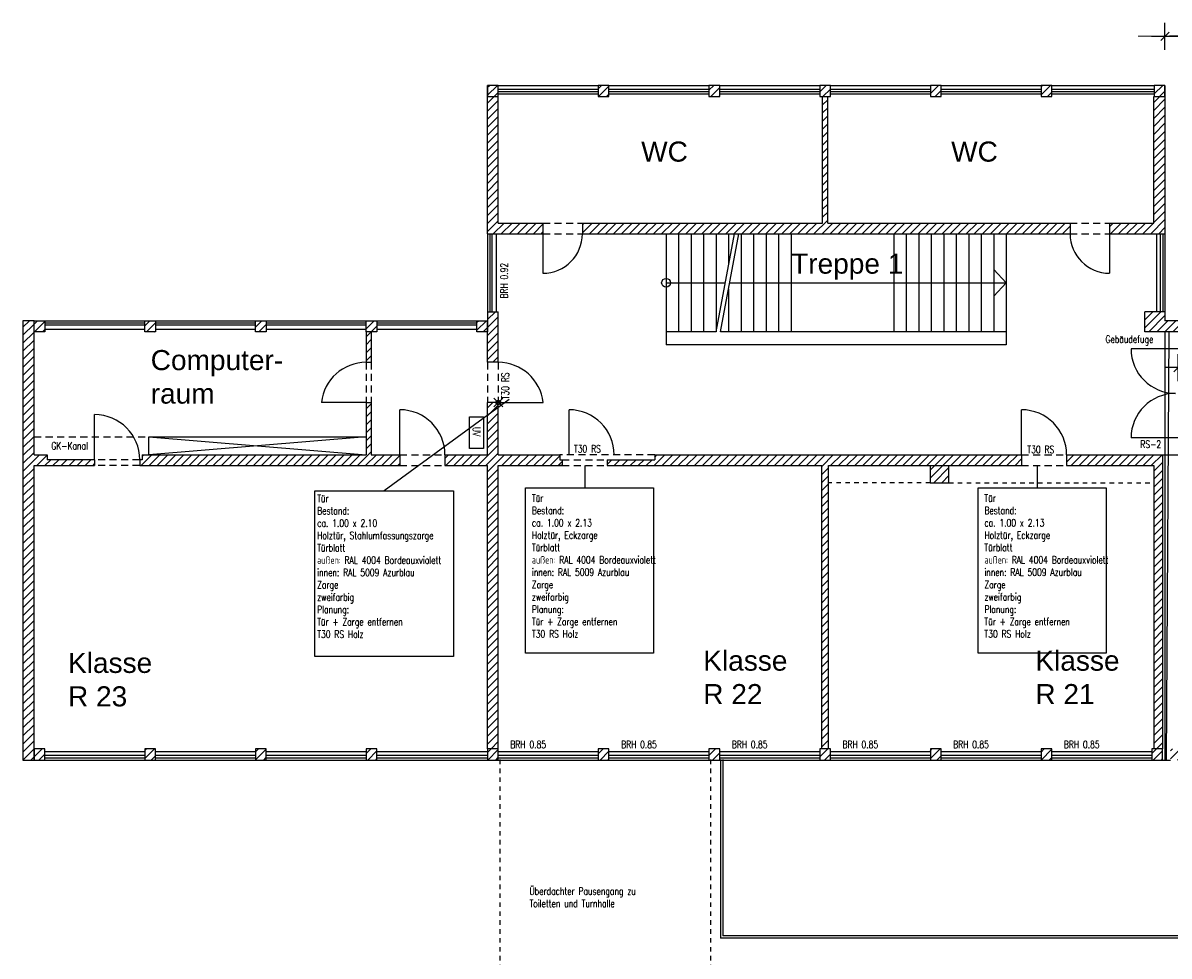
# Model space of a CAD drawing. Extents: x 30 to 188, y -145 to 605.
# Tile 19 of 23: x 127 to 152, y 61 to 82. Entities that reach past the tile are written whole.
import ezdxf

# ---------------------------------------------------------------- set-up
doc = ezdxf.new("R2010")
doc.units = 0
doc.header["$LTSCALE"] = 0.0125
doc.header["$PDMODE"] = 35
doc.header["$PDSIZE"] = 0.1
doc.linetypes.add('VERDECKT', pattern=[9.525, 6.35, -3.175])
for name, color, linetype in [('A_Bemassung', 1, 'Continuous'), ('Ansicht', 1, 'Continuous'), ('Bemaszung', 7, 'Continuous'), ('Dehnungsfuge', 7, 'Continuous'), ('Fenster', 7, 'Continuous'), ('Fuge', 10, 'ZICKZACK'), ('Grundriß', 2, 'Continuous'), ('Masznahmen', 7, 'Continuous'), ('Neubau', 10, 'Continuous'), ('Raumbezeichnung', 2, 'Continuous'), ('Schraffur', 8, 'Continuous'), ('Text', 7, 'Continuous'), ('Treppe', 6, 'Continuous'), ('Türen', 1, 'Continuous'), ('Unterzüge', 9, 'VERDECKT')]:
    doc.layers.add(name, color=color, linetype=linetype)
doc.layers.add('A_Bemassungspunkte', color=1, linetype='Continuous', plot=False)
doc.styles.add('ROMAN', font='ARIAL.TTF')
doc.styles.add('romans-07', font='Romans.shx', dxfattribs={"width": 0.75})
doc.linetypes.add('ZICKZACK', pattern='A,0.00254,-5.08,[131,ltypeshp.shx,S=5.08,R=0,X=-5.08,Y=0],-10.16,[131,ltypeshp.shx,S=5.08,R=180,X=5.08,Y=0],-5.08', length=20.32254)
doc.dimstyles.new('AEC Bemassung 1-100', dxfattribs={"dimtxt": 0.25, "dimasz": 0.3, "dimexe": 0.125, "dimexo": 0, "dimgap": 0.06, "dimtad": 1, "dimdec": 3, "dimrnd": 0.005, "dimzin": 12, "dimdsep": 46, "dimtxsty": 'romans-07', "dimblk": 'BPTICK', "dimcen": 0.125, "dimdle": 0.0625, "dimse1": 1, "dimse2": 1, "dimclrd": 1, "dimclre": 6, "dimclrt": 7, "dimazin": 0, "dimtfac": 1, "dimtdec": 3, "dimtix": 1, "dimtmove": 2, "dimatfit": 2, "dimldrblk": 'BPTICK', "dimfxl": 0, "dimtolj": 1, "dimtzin": 0, "dimlwd": 18, "dimlwe": 18, "dimarcsym": 0})

# ---------------------------------------------------------------- blocks, each defined once
blk = doc.blocks.new('BPTICK')
at = {"color": 0, "linetype": 'ByBlock'}
for p, q in [((0, -1), (0, 1)), ((-1, 0), (1, 0))]:
    blk.add_line(p, q, dxfattribs=at)
at = {"color": 2, "linetype": 'ByBlock'}
blk.add_line((-0.312, -0.312), (0.312, 0.312), dxfattribs=at)
blk = doc.blocks.new('*D17')
at = {"layer": 'Bemaszung', "color": 1, "lineweight": 18}
for p, q in [((151.802, 81.492), (151.502, 81.492)), ((152.102, 81.492), (152.502, 81.492)), ((152.802, 81.492), (153.102, 81.492))]:
    blk.add_line(p, q, dxfattribs=at)
at = {"layer": 'Defpoints', "color": 0}
for p in [(152.502, 81.492), (152.102, 80.992), (152.502, 80.992)]:
    blk.add_point(p, dxfattribs=at)
at = {"layer": 'Bemaszung', "color": 1, "lineweight": 18, "xscale": 0.3, "yscale": 0.3, "zscale": 0.3}
blk.add_blockref('BPTICK', (152.102, 81.492), dxfattribs=at)
at = {"layer": 'Bemaszung', "color": 1, "lineweight": 18, "xscale": 0.3, "yscale": 0.3, "zscale": 0.3, "rotation": 180}
blk.add_blockref('BPTICK', (152.502, 81.492), dxfattribs=at)
blk = doc.blocks.new('*D110')
at = {"layer": 'A_Bemassung', "color": 1, "lineweight": 18}
blk.add_line((152.692, 74.066), (174.361, 74.066), dxfattribs=at)
at = {"layer": 'Defpoints', "color": 0}
for p in [(152.392, 74.066), (174.661, 74.066), (174.661, 74.066)]:
    blk.add_point(p, dxfattribs=at)
at = {"layer": 'A_Bemassung', "color": 1, "lineweight": 18, "xscale": 0.3, "yscale": 0.3, "zscale": 0.3, "rotation": 180}
blk.add_blockref('BPTICK', (152.392, 74.066), dxfattribs=at)
at = {"layer": 'A_Bemassung', "color": 1, "lineweight": 18, "xscale": 0.3, "yscale": 0.3, "zscale": 0.3}
blk.add_blockref('BPTICK', (174.661, 74.066), dxfattribs=at)
at = {"layer": 'A_Bemassung', "color": 7, "insert": (163.527, 74.251), "char_height": 0.25, "attachment_point": 5, "style": 'romans-07'}
blk.add_mtext('\\A1;22.27', dxfattribs=at)

msp = doc.modelspace()

# ---------------------------------------------------------------- hatches: boundary and pattern name
at = {"layer": 'Schraffur'}
h = msp.add_hatch(dxfattribs=at)
h.set_pattern_fill('ANSI31', color=256, scale=0.04, angle=180, style=0)
h.paths.add_polyline_path([(149.5674, 80.3925), (149.3274, 80.3925), (149.3274, 80.1425), (149.5674, 80.1425)])
h.paths.add_polyline_path([(147.0874, 80.3925), (146.8474, 80.3925), (146.8474, 80.1425), (147.0874, 80.1425)])
h.paths.add_polyline_path([(144.6074, 80.3925), (144.3674, 80.3925), (144.3674, 80.1425), (144.6074, 80.1425)])
h.paths.add_polyline_path([(142.1274, 80.3925), (141.8874, 80.3925), (141.8874, 80.1425), (142.1274, 80.1425)])
h.paths.add_polyline_path([(139.6474, 80.3925), (139.4074, 80.3925), (139.4074, 80.1425), (139.6474, 80.1425)])
h.paths.add_polyline_path([(137.1674, 80.3925), (136.9274, 80.3925), (136.9274, 80.1425), (137.1674, 80.1425)])
h = msp.add_hatch(dxfattribs=at)
h.set_pattern_fill('ANSI31', color=256, scale=0.04, angle=180, style=0)
h.paths.add_polyline_path([(159.9424, 75.1175), (159.7024, 75.1175), (159.7024, 74.8675), (159.9424, 74.8675)])
h.paths.add_polyline_path([(157.4624, 75.1175), (157.2224, 75.1175), (157.2224, 74.8675), (157.4624, 74.8675)])
h.paths.add_polyline_path([(154.9824, 75.1175), (154.7424, 75.1175), (154.7424, 74.8675), (154.9824, 74.8675)])
h.paths.add_polyline_path([(152.5024, 75.1175), (152.1024, 75.1175), (152.1024, 75.3175), (151.6524, 75.3175), (151.6524, 74.8675), (152.5024, 74.8675)])
h.paths.add_polyline_path([(152.1024, 80.1425), (151.8524, 80.1425), (151.8524, 77.3075), (150.8624, 77.3075), (150.8624, 77.0675), (152.1024, 77.0675)])
h.paths.add_polyline_path([(152.1024, 80.3925), (151.8624, 80.3925), (151.8624, 80.1425), (152.1024, 80.1425)])
h = msp.add_hatch(dxfattribs=at)
h.set_pattern_fill('ANSI31', color=256, scale=0.04, angle=180, style=0)
h.paths.add_polyline_path([(149.9774, 77.3075), (144.5464, 77.3075), (144.5464, 80.1425), (144.4314, 80.1425), (144.4314, 77.3075), (139.0524, 77.3075), (139.0524, 77.0675), (149.9774, 77.0675)])
h.paths.add_polyline_path([(138.1674, 77.3075), (137.1674, 77.3075), (137.1674, 80.1425), (136.9274, 80.1425), (136.9274, 77.0675), (138.1674, 77.0675)])
h = msp.add_hatch(dxfattribs=at)
h.set_pattern_fill('ANSI31', color=256, scale=0.04, angle=180, style=0)
h.paths.add_polyline_path([(137.1674, 75.3175), (136.9274, 75.3175), (136.9274, 75.1175), (136.9274, 74.8675), (136.9274, 74.1855), (137.1622, 74.1855, -0.0012888), (137.1674, 74.1855)])
h = msp.add_hatch(dxfattribs=at)
h.set_pattern_fill('ANSI31', color=256, scale=0.04, angle=180, style=0)
h.paths.add_polyline_path([(134.4474, 65.5225), (134.2074, 65.5225), (134.2074, 65.2725), (134.4474, 65.2725)])
h.paths.add_polyline_path([(131.9674, 65.5225), (131.7274, 65.5225), (131.7274, 65.2725), (131.9674, 65.2725)])
h.paths.add_polyline_path([(129.4874, 65.5225), (129.2474, 65.5225), (129.2474, 65.2725), (129.4874, 65.2725)])
h.paths.add_polyline_path([(127.0074, 65.5225), (126.7674, 65.5225), (126.7674, 65.2725), (127.0074, 65.2725)], flags=17)
h.paths.add_polyline_path([(126.7674, 71.8725), (128.1246, 71.8725), (128.1246, 72.0025), (127.0621, 72.0025), (127.0621, 72.1125), (126.7674, 72.1125), (126.7674, 75.1175), (126.5174, 75.1175), (126.5174, 65.2725), (126.7674, 65.2725), (126.7674, 65.5225)])
h = msp.add_hatch(dxfattribs=at)
h.set_pattern_fill('ANSI31', color=256, scale=0.04, angle=180, style=0)
h.paths.add_polyline_path([(127.0074, 75.1175), (126.7674, 75.1175), (126.7674, 74.8675), (127.0074, 74.8675)])
h.paths.add_polyline_path([(129.4874, 75.1175), (129.2474, 75.1175), (129.2474, 74.8675), (129.4874, 74.8675)])
h.paths.add_polyline_path([(131.9674, 75.1175), (131.7274, 75.1175), (131.7274, 74.8675), (131.9674, 74.8675)])
h.paths.add_polyline_path([(134.4474, 75.1175), (134.2074, 75.1175), (134.2074, 74.8675), (134.4474, 74.8675)])
h.paths.add_polyline_path([(136.9274, 75.1175), (136.6874, 75.1175), (136.6874, 74.8675), (136.9274, 74.8675)])
h = msp.add_hatch(dxfattribs=at)
h.set_pattern_fill('ANSI31', color=256, scale=0.04, angle=180, style=0)
h.paths.add_polyline_path([(134.9624, 72.1125), (134.3224, 72.1125), (134.3224, 73.2855), (134.2074, 73.2855), (134.2074, 72.1125), (129.1871, 72.1125), (129.1871, 72.0025), (129.1346, 72.0025), (129.1346, 71.8725), (134.9624, 71.8725)])
h.paths.add_polyline_path([(134.3224, 74.8675), (134.2074, 74.8675), (134.2074, 74.1855), (134.3224, 74.1855)])
h = msp.add_hatch(dxfattribs=at)
h.set_pattern_fill('ANSI31', color=256, scale=0.04, angle=180, style=0)
h.paths.add_polyline_path([(137.1674, 73.1794), (136.9274, 73.0036), (136.9274, 72.1125), (135.9724, 72.1125), (135.9724, 71.8725), (136.9274, 71.8725), (136.9274, 65.5225), (137.1674, 65.5225), (137.1674, 71.8725), (138.5999, 71.8725), (138.5999, 72.0025), (138.5474, 72.0025), (138.5474, 72.1125), (137.1674, 72.1125)])
h.paths.add_polyline_path([(137.1674, 73.2856), (136.9274, 73.2855), (136.9274, 73.0036), (137.1674, 73.1794)])
h = msp.add_hatch(dxfattribs=at)
h.set_pattern_fill('ANSI31', color=256, scale=0.04, angle=180, style=0)
h.paths.add_polyline_path([(148.8899, 72.1125), (140.6724, 72.1125), (140.6724, 72.0025), (139.6099, 72.0025), (139.6099, 71.8725), (144.4124, 71.8725), (144.4124, 65.5225), (144.5624, 65.5225), (144.5624, 71.8725), (148.8899, 71.8725)])
h = msp.add_hatch(dxfattribs=at)
h.set_pattern_fill('ANSI31', color=256, scale=0.04, angle=180, style=0)
h.paths.add_polyline_path([(147.2624, 71.8725), (146.8424, 71.8725), (146.8424, 71.4875), (147.2624, 71.4875)])
h.paths.add_polyline_path([(152.0474, 72.1125), (149.8999, 72.1125), (149.8999, 71.8725), (151.8524, 71.8725), (151.8524, 65.5225), (152.0474, 65.5225)])
h = msp.add_hatch(dxfattribs=at)
h.set_pattern_fill('ANSI31', color=256, scale=0.04, angle=180, style=0)
h.paths.add_polyline_path([(137.1674, 65.5225), (136.9274, 65.5225), (136.9274, 65.2725), (137.1674, 65.2725)])
h.paths.add_polyline_path([(139.6474, 65.5225), (139.4074, 65.5225), (139.4074, 65.2725), (139.6474, 65.2725)])
h.paths.add_polyline_path([(142.1274, 65.5225), (141.8874, 65.5225), (141.8874, 65.2725), (142.1274, 65.2725)])
h.paths.add_polyline_path([(144.6074, 65.5225), (144.3674, 65.5225), (144.3674, 65.2725), (144.6074, 65.2725)])
h.paths.add_polyline_path([(147.0874, 65.5225), (146.8474, 65.5225), (146.8474, 65.2725), (147.0874, 65.2725)])
h.paths.add_polyline_path([(149.5674, 65.5225), (149.3274, 65.5225), (149.3274, 65.2725), (149.5674, 65.2725)])
h.paths.add_polyline_path([(152.0474, 65.5225), (151.8074, 65.5225), (151.8074, 65.2725), (152.0474, 65.2725)])
h.paths.add_polyline_path([(152.4674, 65.5225), (152.2274, 65.5225), (152.2274, 65.2725), (152.4674, 65.2725)])
h.paths.add_polyline_path([(154.9824, 65.5225), (154.7424, 65.5225), (154.7424, 65.2725), (154.9824, 65.2725)])

# ---------------------------------------------------------------- linework, layer by layer
at = {"layer": 'A_Bemassungspunkte'}
msp.add_point((137.1674, 73.2856), dxfattribs=at)
at = {"layer": 'Ansicht'}
for p, q in [((137.1674, 80.3925), (139.4074, 80.3925)), ((139.6474, 80.3925), (141.8874, 80.3925)), ((142.1274, 80.3925), (144.3674, 80.3925)), ((144.6074, 80.3925), (146.8474, 80.3925)), ((147.0874, 80.3925), (149.3274, 80.3925)), ((149.5674, 80.3925), (151.8074, 80.3925)), ((150.0295, 80.3925), (151.8624, 80.3925)), ((137.1674, 80.2025), (139.4074, 80.2025)), ((139.6474, 80.2025), (141.8874, 80.2025)), ((142.1274, 80.2025), (144.3674, 80.2025)), ((144.6074, 80.2025), (146.8474, 80.2025)), ((147.0874, 80.2025), (149.3274, 80.2025)), ((149.5674, 80.2025), (151.8624, 80.2025)), ((136.9274, 77.0675), (136.9274, 75.3175)), ((137.1174, 77.0675), (137.1174, 75.3175)), ((151.9124, 77.0675), (151.9124, 75.3175)), ((152.1024, 77.0675), (152.1024, 75.3175)), ((127.0074, 75.1175), (129.2474, 75.1175)), ((129.4874, 75.1175), (131.7274, 75.1175)), ((131.9674, 75.1175), (134.2074, 75.1175)), ((134.4474, 75.1175), (136.6874, 75.1175)), ((127.0074, 74.9275), (129.2474, 74.9275)), ((129.4874, 74.9275), (131.7274, 74.9275)), ((131.9674, 74.9275), (134.2074, 74.9275)), ((134.4474, 74.9275), (136.6874, 74.9275)), ((127.0074, 65.4625), (129.2474, 65.4625)), ((127.0074, 65.2725), (129.2474, 65.2725)), ((129.4874, 65.4625), (131.7274, 65.4625)), ((129.4874, 65.2725), (131.7274, 65.2725)), ((131.9674, 65.4625), (134.2074, 65.4625)), ((131.9674, 65.2725), (134.2074, 65.2725)), ((134.4474, 65.4625), (136.9274, 65.4625)), ((134.4474, 65.2725), (136.9274, 65.2725)), ((137.1674, 65.4625), (139.4074, 65.4625)), ((137.1674, 65.2725), (139.4074, 65.2725)), ((139.6474, 65.4625), (141.8874, 65.4625)), ((139.6474, 65.2725), (141.8874, 65.2725)), ((142.1274, 65.4625), (144.3674, 65.4625)), ((142.1274, 65.2725), (144.3674, 65.2725)), ((144.6074, 65.4625), (146.8474, 65.4625)), ((144.6074, 65.2725), (146.8474, 65.2725)), ((147.0874, 65.4625), (149.3274, 65.4625)), ((147.0874, 65.2725), (149.3274, 65.2725)), ((149.5674, 65.4625), (151.8074, 65.4625)), ((149.5674, 65.2725), (151.8074, 65.2725)), ((150.0295, 65.4625), (151.8074, 65.4625))]:
    msp.add_line(p, q, dxfattribs=at)
at = {"layer": 'Dehnungsfuge', "color": 8}
msp.add_line((152.1024, 74.8675), (152.1024, 65.2725), dxfattribs=at)
at = {"layer": 'Fenster'}
for p, q in [((139.4074, 80.3025), (137.1674, 80.3025)), ((137.1674, 80.2525), (139.4074, 80.2525)), ((141.8874, 80.3025), (139.6474, 80.3025)), ((139.6474, 80.2525), (141.8874, 80.2525)), ((144.3674, 80.3025), (142.1274, 80.3025)), ((142.1274, 80.2525), (144.3674, 80.2525)), ((146.8474, 80.3025), (144.6074, 80.3025)), ((144.6074, 80.2525), (146.8474, 80.2525)), ((149.3274, 80.3025), (147.0874, 80.3025)), ((147.0874, 80.2525), (149.3274, 80.2525)), ((151.8624, 80.3025), (149.5674, 80.3025)), ((149.5674, 80.2525), (151.8624, 80.2525)), ((136.9774, 77.0675), (136.9774, 75.3175)), ((137.0274, 75.3175), (137.0274, 77.0675)), ((152.0024, 75.3175), (152.0024, 77.0675)), ((152.0524, 77.0675), (152.0524, 75.3175)), ((127.0074, 75.0675), (129.2474, 75.0675)), ((129.2474, 75.0175), (127.0074, 75.0175)), ((129.4874, 75.0675), (131.7274, 75.0675)), ((131.7274, 75.0175), (129.4874, 75.0175)), ((131.9674, 75.0675), (134.2074, 75.0675)), ((134.2074, 75.0175), (131.9674, 75.0175)), ((134.4474, 75.0675), (136.6874, 75.0675)), ((136.6874, 75.0175), (134.4474, 75.0175)), ((129.2474, 65.3725), (127.0074, 65.3725)), ((127.0074, 65.3225), (129.2474, 65.3225)), ((131.7274, 65.3725), (129.4874, 65.3725)), ((129.4874, 65.3225), (131.7274, 65.3225)), ((134.2074, 65.3725), (131.9674, 65.3725)), ((131.9674, 65.3225), (134.2074, 65.3225)), ((136.9274, 65.3725), (134.4474, 65.3725)), ((134.4474, 65.3225), (136.9274, 65.3225)), ((139.4074, 65.3725), (137.1674, 65.3725)), ((137.1674, 65.3225), (139.4074, 65.3225)), ((141.8874, 65.3725), (139.6474, 65.3725)), ((139.6474, 65.3225), (141.8874, 65.3225)), ((144.3674, 65.3725), (142.1274, 65.3725)), ((142.1274, 65.3225), (144.3674, 65.3225)), ((146.8474, 65.3725), (144.6074, 65.3725)), ((144.6074, 65.3225), (146.8474, 65.3225)), ((149.3274, 65.3725), (147.0874, 65.3725)), ((147.0874, 65.3225), (149.3274, 65.3225)), ((151.8074, 65.3725), (149.5674, 65.3725)), ((149.5674, 65.3225), (151.8074, 65.3225))]:
    msp.add_line(p, q, dxfattribs=at)
at = {"layer": 'Fuge'}
msp.add_line((152.1878, 74.8675), (152.1328, 65.2725), dxfattribs=at)
at = {"layer": 'Grundriß'}
for p, q in [((136.9274, 77.0675), (136.9274, 80.3925)), ((152.1024, 80.3925), (152.1024, 77.0675)), ((137.1674, 77.3075), (137.1674, 80.1425)), ((144.4314, 77.3075), (144.4314, 80.1425)), ((144.5464, 77.3075), (144.5464, 80.1425)), ((151.8524, 77.3075), (151.8524, 80.1425)), ((137.1674, 77.3075), (138.1674, 77.3075)), ((138.1674, 77.3075), (138.1674, 77.0675)), ((139.0524, 77.3075), (144.4314, 77.3075)), ((139.0524, 77.3075), (139.0524, 77.0675)), ((144.5464, 77.3075), (149.9774, 77.3075)), ((149.9774, 77.3075), (149.9774, 77.0675)), ((150.8624, 77.3075), (151.8524, 77.3075)), ((150.8624, 77.3075), (150.8624, 77.0675)), ((136.9274, 77.0675), (138.1674, 77.0675)), ((139.0524, 77.0675), (149.9774, 77.0675)), ((150.8624, 77.0675), (152.1024, 77.0675)), ((136.9274, 75.3175), (136.9274, 75.1175)), ((136.9274, 75.3175), (137.1674, 75.3175)), ((137.1674, 75.1175), (137.1674, 75.3175)), ((137.1674, 74.1855), (137.1674, 75.3175)), ((152.1024, 75.3175), (151.6524, 75.3175)), ((151.6524, 74.8675), (151.6524, 75.3175)), ((152.1024, 75.3175), (152.1024, 75.1175)), ((126.7674, 72.1125), (126.7674, 75.1175)), ((136.9274, 74.1855), (136.9274, 75.1175)), ((152.5024, 75.1175), (152.1024, 75.1175)), ((134.2074, 74.8675), (134.2074, 74.1855)), ((134.3224, 74.8675), (134.3224, 74.1855)), ((152.5024, 74.8675), (151.6524, 74.8675)), ((134.2074, 74.1855), (134.3224, 74.1855)), ((137.1674, 74.1855), (136.9274, 74.1855)), ((134.2074, 73.2855), (134.2074, 72.1125)), ((134.2074, 73.2855), (134.3224, 73.2855)), ((134.3224, 73.2855), (134.3224, 72.1125)), ((137.1674, 73.2856), (136.9274, 73.2855)), ((136.9274, 72.1125), (136.9274, 73.2855)), ((137.1674, 72.1125), (137.1674, 73.2856)), ((126.7674, 72.1125), (127.0621, 72.1125)), ((127.0621, 72.1125), (127.0621, 72.0025)), ((128.1246, 72.0025), (127.0621, 72.0025)), ((128.1246, 72.0025), (128.1246, 71.8725)), ((129.1871, 72.0025), (129.1346, 72.0025)), ((129.1346, 71.9984), (129.1346, 71.8725)), ((129.1871, 72.1125), (134.2074, 72.1125)), ((129.1871, 72.1125), (129.1871, 72.0025)), ((134.3224, 72.1125), (134.9624, 72.1125)), ((134.9624, 72.1125), (134.9624, 71.8725)), ((135.9724, 72.1125), (136.9274, 72.1125)), ((135.9724, 72.1125), (135.9724, 71.8725)), ((137.1674, 72.1125), (138.5474, 72.1125)), ((138.5474, 72.1125), (138.5474, 72.0025)), ((138.5474, 72.0025), (138.5999, 72.0025)), ((138.5999, 72.0025), (138.5999, 71.8725)), ((139.6099, 72.0025), (140.6724, 72.0025)), ((139.6099, 72.0025), (139.6099, 71.8725)), ((140.6724, 72.1125), (148.8899, 72.1125)), ((140.6724, 72.1125), (140.6724, 72.0025)), ((148.8899, 72.1125), (148.8899, 71.8725)), ((149.8999, 72.1125), (153.8024, 72.1125)), ((149.8999, 72.1125), (149.8999, 71.8725)), ((152.0474, 72.1125), (152.0474, 65.5225)), ((126.7674, 65.2725), (126.7674, 71.8725)), ((126.7674, 71.8725), (128.1246, 71.8725)), ((129.1346, 71.8725), (134.9624, 71.8725)), ((135.9724, 71.8725), (136.9274, 71.8725)), ((136.9274, 65.5225), (136.9274, 71.8725)), ((137.1674, 65.5225), (137.1674, 71.8725)), ((137.1674, 71.8725), (138.5999, 71.8725)), ((138.5999, 71.8725), (138.5474, 71.8725)), ((139.6099, 71.8725), (144.4124, 71.8725)), ((144.4124, 65.5225), (144.4124, 71.8725)), ((144.5624, 65.5225), (144.5624, 71.8725)), ((144.5624, 71.8725), (148.8899, 71.8725)), ((146.8424, 71.8725), (146.8424, 71.4875)), ((147.2624, 71.4875), (147.2624, 71.8725)), ((149.8999, 71.8725), (151.8524, 71.8725)), ((151.8524, 71.8725), (151.8524, 65.5225)), ((146.8424, 71.4875), (147.2624, 71.4875)), ((126.5174, 65.2725), (126.7674, 65.2725)), ((152.0474, 65.2725), (152.2274, 65.2725))]:
    msp.add_line(p, q, dxfattribs=at)
at = {"layer": 'Grundriß', "color": 7}
for p, q in [((129.3393, 72.1125), (129.3393, 72.5125)), ((129.3393, 72.5125), (134.2074, 72.5125)), ((134.2074, 72.5125), (129.3393, 72.1125)), ((129.3393, 72.5125), (134.2074, 72.1125)), ((142.1468, 65.2805), (142.1468, 61.2805)), ((142.1968, 65.2805), (142.1968, 61.3305)), ((172.3424, 61.2805), (142.1468, 61.2805)), ((172.2924, 61.3305), (142.1968, 61.3305))]:
    msp.add_line(p, q, dxfattribs=at)
at = {"layer": 'Grundriß'}
for points in [[(136.9274, 80.3925), (136.9274, 80.1425), (137.1674, 80.1425), (137.1674, 80.3925)], [(139.4074, 80.3925), (139.4074, 80.1425), (139.6474, 80.1425), (139.6474, 80.3925)], [(141.8874, 80.3925), (141.8874, 80.1425), (142.1274, 80.1425), (142.1274, 80.3925)], [(144.3674, 80.3925), (144.3674, 80.1425), (144.6074, 80.1425), (144.6074, 80.3925)], [(146.8474, 80.3925), (146.8474, 80.1425), (147.0874, 80.1425), (147.0874, 80.3925)], [(149.3274, 80.3925), (149.3274, 80.1425), (149.5674, 80.1425), (149.5674, 80.3925)], [(151.8624, 80.3925), (151.8624, 80.1425), (152.1024, 80.1425), (152.1024, 80.3925)], [(126.7674, 74.8675), (126.7674, 75.1175), (127.0074, 75.1175), (127.0074, 74.8675)], [(129.2474, 74.8675), (129.2474, 75.1175), (129.4874, 75.1175), (129.4874, 74.8675)], [(131.7274, 74.8675), (131.7274, 75.1175), (131.9674, 75.1175), (131.9674, 74.8675)], [(134.2074, 74.8675), (134.2074, 75.1175), (134.4474, 75.1175), (134.4474, 74.8675)], [(136.6874, 74.8675), (136.6874, 75.1175), (136.9274, 75.1175), (136.9274, 74.8675)], [(126.7674, 65.5225), (126.7674, 65.2725), (127.0074, 65.2725), (127.0074, 65.5225)], [(129.2474, 65.5225), (129.2474, 65.2725), (129.4874, 65.2725), (129.4874, 65.5225)], [(131.7274, 65.5225), (131.7274, 65.2725), (131.9674, 65.2725), (131.9674, 65.5225)], [(134.2074, 65.5225), (134.2074, 65.2725), (134.4474, 65.2725), (134.4474, 65.5225)], [(136.9274, 65.5225), (136.9274, 65.2725), (137.1674, 65.2725), (137.1674, 65.5225)], [(139.4074, 65.5225), (139.4074, 65.2725), (139.6474, 65.2725), (139.6474, 65.5225)], [(141.8874, 65.5225), (141.8874, 65.2725), (142.1274, 65.2725), (142.1274, 65.5225)], [(144.3674, 65.5225), (144.3674, 65.2725), (144.6074, 65.2725), (144.6074, 65.5225)], [(146.8474, 65.5225), (146.8474, 65.2725), (147.0874, 65.2725), (147.0874, 65.5225)], [(149.3274, 65.5225), (149.3274, 65.2725), (149.5674, 65.2725), (149.5674, 65.5225)], [(151.8074, 65.5225), (151.8074, 65.2725), (152.0474, 65.2725), (152.0474, 65.5225)]]:
    msp.add_lwpolyline(points, close=True, dxfattribs=at)
msp.add_lwpolyline([(126.7674, 74.8675), (126.7674, 75.1175), (126.5174, 75.1175), (126.5174, 65.2725)], dxfattribs=at)
at = {"layer": 'Masznahmen'}
for p, q in [((137.4076, 73.3553), (134.6126, 71.3083)), ((139.1049, 71.8725), (139.1049, 71.3701)), ((149.2424, 71.8725), (149.2424, 71.3701))]:
    msp.add_line(p, q, dxfattribs=at)
for points in [[(133.0582, 71.3083), (136.1669, 71.3083), (136.1669, 67.5945), (133.0582, 67.5945)], [(137.779, 71.3701), (140.6451, 71.3701), (140.6451, 67.6653), (137.779, 67.6653)], [(147.9165, 71.3701), (150.7826, 71.3701), (150.7826, 67.6653), (147.9165, 67.6653)]]:
    msp.add_lwpolyline(points, close=True, dxfattribs=at)
at = {"layer": 'Neubau'}
for p, q in [((137.1674, 73.2856), (138.1714, 73.2856)), ((138.7524, 72.1125), (138.7524, 73.1225)), ((148.8899, 72.1125), (148.8899, 73.1225))]:
    msp.add_line(p, q, dxfattribs=at)
for centre, start in [((137.1674, 73.1755), 6.26038), ((138.7524, 72.1125), 0), ((148.8899, 72.1125), 0)]:
    msp.add_arc(centre, 1.01, start, 90, dxfattribs=at)
at = {"layer": 'Text'}
msp.add_lwpolyline([(136.8343, 72.9641), (136.8343, 72.2555), (136.5217, 72.2555), (136.5217, 72.9641)], close=True, dxfattribs=at)
at = {"layer": 'Treppe'}
for p, q in [((140.9274, 77.0675), (140.9274, 74.8675)), ((140.9274, 77.0675), (140.9274, 74.5775)), ((141.2074, 77.0675), (141.2074, 74.8675)), ((141.4874, 77.0675), (141.4874, 74.8675)), ((141.7674, 77.0675), (141.7674, 74.8675)), ((142.0474, 74.8675), (142.4581, 77.0675)), ((142.0474, 77.0675), (142.0474, 74.8675)), ((142.1491, 74.8675), (142.5598, 77.0675)), ((142.3274, 77.0675), (142.3274, 76.3675)), ((142.6074, 77.0675), (142.6074, 74.8675)), ((142.8874, 77.0675), (142.8874, 74.8675)), ((143.1674, 77.0675), (143.1674, 74.8675)), ((143.4474, 77.0675), (143.4474, 74.8675)), ((143.7274, 77.0675), (143.7274, 74.8675)), ((146.0274, 77.0675), (146.0274, 74.8675)), ((146.3074, 77.0675), (146.3074, 74.8675)), ((146.5874, 77.0675), (146.5874, 74.8675)), ((146.8674, 77.0675), (146.8674, 74.8675)), ((147.1474, 77.0675), (147.1474, 74.8675)), ((147.4274, 77.0675), (147.4274, 74.8675)), ((147.7074, 77.0675), (147.7074, 74.8675)), ((147.9874, 77.0675), (147.9874, 74.8675)), ((148.2674, 77.0675), (148.2674, 74.8675)), ((148.5474, 77.0675), (148.5474, 74.8675)), ((148.5474, 77.0675), (148.5474, 74.5775)), ((148.2674, 76.2675), (148.5474, 75.9675)), ((140.9274, 75.9675), (142.2528, 75.9675)), ((142.3274, 75.8225), (142.3274, 74.8675)), ((142.3545, 75.9675), (148.5474, 75.9675)), ((148.5474, 75.9675), (148.2674, 75.6675)), ((142.0474, 74.8675), (140.9274, 74.8675)), ((148.5474, 74.8675), (142.1491, 74.8675)), ((142.1491, 74.5775), (140.9274, 74.5775)), ((148.5474, 74.5775), (142.1491, 74.5775))]:
    msp.add_line(p, q, dxfattribs=at)
msp.add_circle((140.9274, 75.9675), 0.1, dxfattribs=at)
at = {"layer": 'Türen'}
for p, q in [((138.1674, 77.0675), (138.1674, 76.1825)), ((150.8624, 77.0675), (150.8624, 76.1825)), ((152.3924, 74.49), (151.3424, 74.49)), ((134.2074, 73.2855), (133.2034, 73.2855)), ((128.1246, 72.0025), (128.1246, 73.0125)), ((134.9624, 72.1125), (134.9624, 73.1225)), ((152.3924, 72.49), (151.3424, 72.49))]:
    msp.add_line(p, q, dxfattribs=at)
for centre, radius, start, end in [((138.1674, 77.0675), 0.885, 270, 0), ((150.8624, 77.0675), 0.885, 180, 270), ((152.3424, 74.49), 1, 180, 270), ((134.2074, 73.1755), 1.01, 90, 173.74746), ((152.3424, 72.49), 1, 90, 180), ((128.1246, 72.0025), 1.01, 0, 90), ((134.9624, 72.1125), 1.01, 0, 90)]:
    msp.add_arc(centre, radius, start, end, dxfattribs=at)
at = {"layer": 'Unterzüge', "ltscale": 2}
for p, q in [((138.1674, 77.3075), (139.0524, 77.3075)), ((149.9774, 77.3075), (150.8624, 77.3075)), ((138.1674, 77.0675), (139.0524, 77.0675)), ((149.9774, 77.0675), (150.8624, 77.0675)), ((134.2077, 74.1855), (134.2103, 73.2855)), ((134.3224, 74.1855), (134.3224, 73.2855)), ((136.9274, 74.1855), (136.9274, 73.2855)), ((137.1674, 74.1855), (137.1674, 73.2855)), ((126.7674, 72.5125), (134.2074, 72.5125)), ((129.1346, 71.9984), (128.1246, 71.9984)), ((134.9624, 72.1125), (135.9724, 72.1125)), ((140.6724, 72.1125), (138.5474, 72.1125)), ((138.5999, 71.9984), (139.6099, 71.9984)), ((148.8899, 72.1125), (149.9279, 72.1125)), ((129.1346, 71.8725), (128.1246, 71.8725)), ((134.9624, 71.8725), (135.9724, 71.8725)), ((138.5999, 71.8725), (139.6099, 71.8725)), ((148.8899, 71.8725), (149.8999, 71.8725))]:
    msp.add_line(p, q, dxfattribs=at)
at = {"layer": 'Unterzüge'}
for p, q in [((146.8424, 71.4875), (144.5624, 71.4875)), ((147.2624, 71.4875), (151.8524, 71.4875)), ((137.2024, 65.2805), (137.2024, 51.9082)), ((141.9224, 65.2805), (141.9224, 51.9082))]:
    msp.add_line(p, q, dxfattribs=at)

# ---------------------------------------------------------------- texts
at = {"layer": 'Masznahmen', "linetype": 'Continuous', "ltscale": 2.4384, "char_height": 0.166, "width": 2.9321, "attachment_point": 1, "style": 'romans-07'}
for s, insert in [('Tür\\PBestand:\\Pca. 1.00 x 2.10\\PHolztür, Stahlumfassungszarge\\PTürblatt \\Paußen: RAL 4004 Bordeauxviolett\\Pinnen: RAL 5009 Azurblau\\PZarge \\Pzweifarbig\\PPlanung: \\PTür + Zarge entfernen\\PT30 RS Holz', (133.1097, 71.219)), ('Tür\\PBestand:\\Pca. 1.00 x 2.13\\PHolztür, Eckzarge\\PTürblatt \\Paußen: RAL 4004 Bordeauxviolett\\Pinnen: RAL 5009 Azurblau\\PZarge \\Pzweifarbig\\PPlanung: \\PTür + Zarge entfernen\\PT30 RS Holz', (137.9204, 71.2246)), ('Tür\\PBestand:\\Pca. 1.00 x 2.13\\PHolztür, Eckzarge\\PTürblatt \\Paußen: RAL 4004 Bordeauxviolett\\Pinnen: RAL 5009 Azurblau\\PZarge \\Pzweifarbig\\PPlanung: \\PTür + Zarge entfernen\\PT30 RS Holz', (148.0578, 71.2246))]:
    msp.add_mtext(s, dxfattribs=dict(at, insert=insert))
at = {"layer": 'Neubau', "ltscale": 2.4384, "style": 'romans-07', "width": 0.75}
msp.add_text('T30 RS', height=0.166, rotation=90, dxfattribs=at).set_placement((137.4076, 73.3553))
for p in [(138.8618, 72.1651), (149.02, 72.1487)]:
    msp.add_text('T30 RS', height=0.166, dxfattribs=at).set_placement(p)
at = {"layer": 'Raumbezeichnung', "color": 7, "linetype": 'Continuous', "ltscale": 4, "char_height": 0.45, "attachment_point": 1, "style": 'ROMAN'}
for s, insert in [('WC', (140.3677, 79.1335)), ('WC', (147.3121, 79.1335)), ('Treppe 1', (143.7274, 76.622)), ('Computer-\\Praum', (129.38, 74.4605)), ('Klasse\\PR 23', (127.5271, 67.6745)), ('Klasse\\PR 22', (141.7589, 67.7245)), ('Klasse\\PR 21', (149.1989, 67.7245))]:
    msp.add_mtext(s, dxfattribs=dict(at, insert=insert))
at = {"layer": 'Text', "color": 7, "linetype": 'Continuous', "ltscale": 2.4384, "style": 'romans-07', "width": 0.75}
msp.add_text('BRH 0.92', height=0.166, rotation=90, dxfattribs=at).set_placement((137.3815, 75.6143))
for s, p in [('Gebäudefuge', (150.7709, 74.6204)), ('RS-2', (151.5514, 72.2659))]:
    msp.add_text(s, height=0.166, dxfattribs=at).set_placement(p)
at = {"layer": 'Text', "linetype": 'Continuous', "ltscale": 2.4384, "insert": (136.7653, 72.7396), "char_height": 0.166, "width": 2.6765, "attachment_point": 1, "rotation": 270, "style": 'romans-07'}
msp.add_mtext('UV', dxfattribs=at)
at = {"layer": 'Text', "color": 7, "linetype": 'Continuous', "ltscale": 2.4384, "insert": (127.1532, 72.3967), "char_height": 0.166, "width": 1.3019, "attachment_point": 1, "style": 'romans-07'}
msp.add_mtext('GK-Kanal ', dxfattribs=at)
at = {"layer": 'Text', "linetype": 'Continuous', "ltscale": 2.4384, "char_height": 0.166, "width": 2.6765, "attachment_point": 1, "style": 'romans-07'}
for s, insert in [('BRH 0.85', (137.4378, 65.7038)), ('BRH 0.85', (139.9178, 65.7038)), ('BRH 0.85', (142.3978, 65.7038)), ('BRH 0.85', (144.8778, 65.7038)), ('BRH 0.85', (147.3578, 65.7038)), ('BRH 0.85', (149.8378, 65.7038)), ('Überdachter Pausengang zu Toiletten und Turnhalle', (137.8651, 62.4164))]:
    msp.add_mtext(s, dxfattribs=dict(at, insert=insert))

# ---------------------------------------------------------------- dimensions: what is measured, and where the dimension line sits
at = {"layer": 'A_Bemassung'}
dim = msp.add_linear_dim(base=(174.6614, 74.066), p1=(152.3924, 74.066), p2=(174.6614, 74.066), dimstyle='AEC Bemassung 1-100', dxfattribs=at)
dim.commit()
dim.dimension.update_dxf_attribs({"geometry": '*D110', "text_midpoint": (163.5269, 74.251)})
at = {"layer": 'Bemaszung'}
dim = msp.add_linear_dim(base=(152.5024, 81.4923), p1=(152.1024, 80.9923), p2=(152.5024, 80.9923), text=' ', dimstyle='AEC Bemassung 1-100', override={"dimdec": 2}, dxfattribs=at)
dim.commit()
dim.dimension.update_dxf_attribs({"geometry": '*D17', "text_midpoint": (152.3024, 81.4923)})

doc.saveas('drawing.dxf')
